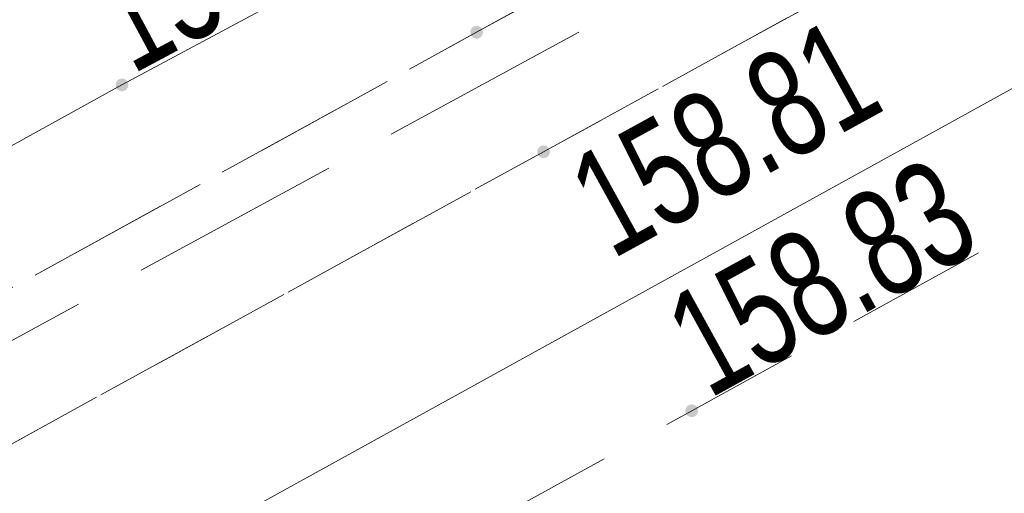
# Model space of a CAD drawing. Header units: metres. Extents: x 8440716 to 8446743, y 5883760 to 5887966.
# Tile 182 of 256: x 8442426.86 to 8442433.77, y 5885778.19 to 5885781.52. Entities that reach past the tile are written whole.
import ezdxf

# ---------------------------------------------------------------- set-up
doc = ezdxf.new("R2010")
doc.units = ezdxf.units.M
doc.header["$MEASUREMENT"] = 0
doc.linetypes.add('1.0_0.5', pattern=[1.5, 1, -0.5])
doc.linetypes.add('1.5_0.5', pattern=[2, 1.5, -0.5])
doc.layers.get('0').update_dxf_attribs({"color": 250, "linetype": 'CONTINUOUS', "lineweight": 5})
for name, color, linetype in [('chodnik', 253, 'CONTINUOUS'), ('pikieta sztuczna', 253, 'CONTINUOUS'), ('pikieta sztuczna-Atr2', 253, 'CONTINUOUS'), ('przewód elektroenergetyczny podziemny - ob. projektowany', 253, 'CONTINUOUS'), ('przewód telekomunikacyjny podziemny', 253, 'CONTINUOUS'), ('przewód wodociągowy', 253, 'CONTINUOUS'), ('rzędna', 253, 'CONTINUOUS'), ('rzędna-Atr2', 253, 'CONTINUOUS'), ('trawnik', 253, 'CONTINUOUS')]:
    doc.layers.add(name, color=color, linetype=linetype)
doc.styles.get("Standard").update_dxf_attribs({"font": 'Working1250', "width": 0.75})

# ---------------------------------------------------------------- blocks, each defined once
blk = doc.blocks.new('PW01')
at = {"linetype": 'Continuous', "lineweight": 13}
h = blk.add_hatch(color=0, dxfattribs=at)
edge = h.paths.add_edge_path()
edge.add_arc((0, 0), 0.045, 0, 360)

msp = doc.modelspace()

# ---------------------------------------------------------------- linework, layer by layer
at = {"layer": 'chodnik', "color": 253, "linetype": '1.0_0.5', "lineweight": 18, "flags": 128}
for points in [[(8442227.61, 5885673.02), (8442233.09, 5885675.53), (8442236.85, 5885677.26), (8442248.86, 5885682.85), (8442261.11, 5885688.95), (8442270.34, 5885693.7), (8442276.45, 5885696.95), (8442293.62, 5885706.31), (8442303.45, 5885711.71), (8442327.6, 5885725.01), (8442363.58, 5885744.79), (8442368.09, 5885747.26), (8442372.02, 5885749.46), (8442397.76, 5885763.64), (8442430.07, 5885781.43), (8442463.7, 5885799.91), (8442494.8, 5885816.96), (8442526.92, 5885834.71), (8442562.4, 5885854.15), (8442598.17, 5885873.84), (8442624.8, 5885888.46), (8442657.47, 5885906.45), (8442689.67, 5885924.19), (8442721.98, 5885941.97), (8442754.17, 5885959.73), (8442784.37, 5885976.3), (8442819.26, 5885995.45), (8442851.56, 5886013.23), (8442883.81, 5886030.99), (8442916.35, 5886048.87), (8442948.54, 5886066.59), (8442981.18, 5886084.55), (8443014.82, 5886103.01), (8443046.03, 5886120.16), (8443078.59, 5886138.04), (8443110.9, 5886155.85), (8443143.39, 5886173.76), (8443159.31, 5886182.54), (8443160.3, 5886182.95), (8443161.61, 5886183.38), (8443162.98, 5886183.6), (8443164.51, 5886183.65), (8443166.42, 5886183.54), (8443168.06, 5886183.45), (8443169.47, 5886183.69), (8443170.89, 5886184.19), (8443171.98, 5886184.78), (8443172.73, 5886185.26), (8443170.6, 5886186.43), (8443170.05, 5886186.13), (8443169.27, 5886185.79), (8443168.01, 5886185.54), (8443167.07, 5886185.56), (8443165.25, 5886185.7), (8443164.04, 5886185.74), (8443161.85, 5886185.52), (8443160.12, 5886185.08), (8443158.24, 5886184.31), (8443142.4, 5886175.6), (8443109.88, 5886157.66), (8443077.69, 5886139.94), (8443045.06, 5886121.98), (8443013.59, 5886104.73), (8442980.22, 5886086.4), (8442947.47, 5886068.38), (8442915.51, 5886050.79), (8442882.83, 5886032.85), (8442850.52, 5886015.03), (8442818.06, 5885997.17), (8442783.41, 5885978.14), (8442753.19, 5885961.54), (8442720.93, 5885943.74), (8442688.63, 5885925.96), (8442656.38, 5885908.21), (8442623.77, 5885890.25), (8442597.12, 5885875.63), (8442561.4, 5885855.99), (8442525.99, 5885836.53), (8442493.98, 5885818.86), (8442462.78, 5885801.76), (8442428.98, 5885783.14), (8442396.7, 5885765.42), (8442371.04, 5885751.28), (8442367.47, 5885749.33), (8442367.16, 5885749.31), (8442366.9, 5885749.46), (8442366.56, 5885750.02), (8442366.18, 5885750.8), (8442364.41, 5885749.81), (8442364.38, 5885749.25), (8442364.01, 5885748.06), (8442363.55, 5885747.4), (8442362.78, 5885746.73), (8442326.54, 5885726.81), (8442302.36, 5885713.49), (8442292.58, 5885708.1), (8442275.43, 5885698.75), (8442269.39, 5885695.57), (8442260.19, 5885690.78), (8442247.99, 5885684.71), (8442235.85, 5885679.08), (8442232.06, 5885677.37), (8442227.97, 5885675.56), (8442221.94, 5885672.89), (8442216.5, 5885670.61), (8442206.12, 5885666.35), (8442201.41, 5885664.48), (8442190.06, 5885660.16), (8442169.76, 5885652.89), (8442167.35, 5885652.25), (8442161.2, 5885650.61), (8442161.7, 5885648.68), (8442170.42, 5885650.93), (8442190.78, 5885658.22), (8442202.03, 5885662.53), (8442207.06, 5885664.47), (8442217.19, 5885668.66), (8442223.87, 5885671.41)], [(8442398.23, 5885762.83), (8442372.93, 5885748.87), (8442372.02, 5885749.46), (8442368.09, 5885747.26), (8442368.08, 5885746.24), (8442363.93, 5885743.94), (8442328.04, 5885724.2), (8442303.92, 5885710.92), (8442294.03, 5885705.48), (8442276.91, 5885696.15), (8442270.65, 5885692.84), (8442261.52, 5885688.13), (8442249.29, 5885682.04), (8442237.27, 5885676.4), (8442233.82, 5885674.86), (8442227.91, 5885672.18), (8442228.68, 5885670.34), (8442234.79, 5885673.06), (8442238.21, 5885674.64), (8442250.22, 5885680.25), (8442262.44, 5885686.36), (8442271.35, 5885690.96), (8442277.86, 5885694.39), (8442295.07, 5885703.76), (8442305.02, 5885709.25), (8442328.98, 5885722.44), (8442364.79, 5885742.15), (8442399.21, 5885760.98), (8442431.58, 5885778.77), (8442465.05, 5885797.22), (8442495.8, 5885814.05), (8442518.04, 5885826.35), (8442520.13, 5885827.5), (8442528.37, 5885832.06), (8442563.43, 5885851.44), (8442599.47, 5885871.24), (8442625.94, 5885885.78), (8442658.84, 5885903.89), (8442691.97, 5885922.16), (8442723.6, 5885939.55), (8442755.59, 5885957.15), (8442785.67, 5885973.69), (8442820.87, 5885992.99), (8442852.82, 5886010.6), (8442885.15, 5886028.42), (8442917.67, 5886046.28), (8442950.17, 5886064.15), (8442982.52, 5886081.96), (8443016.84, 5886100.81), (8443047.49, 5886117.63), (8443079.73, 5886135.39), (8443112.44, 5886153.39), (8443144.78, 5886171.19), (8443160.82, 5886179.99), (8443162.19, 5886180.5), (8443163.41, 5886180.72), (8443164.97, 5886180.7), (8443166.12, 5886180.47), (8443168.87, 5886179.82), (8443169.49, 5886179.73), (8443170.81, 5886179.74), (8443172.11, 5886180.07), (8443173.41, 5886180.59), (8443175.29, 5886181.7), (8443174.34, 5886182.75), (8443173.14, 5886183.92), (8443171.98, 5886184.78), (8443170.89, 5886184.19), (8443169.47, 5886183.69), (8443168.06, 5886183.45), (8443166.42, 5886183.54), (8443164.51, 5886183.65), (8443162.98, 5886183.6), (8443161.61, 5886183.38), (8443160.3, 5886182.95), (8443159.31, 5886182.54), (8443159.73, 5886181.73), (8443143.87, 5886172.95), (8443111.34, 5886155.04), (8443078.93, 5886137.17), (8443046.49, 5886119.33), (8443015.33, 5886102.26), (8442981.67, 5886083.71), (8442949, 5886065.77), (8442916.82, 5886048.03), (8442884.23, 5886030.14), (8442851.95, 5886012.33), (8442819.79, 5885994.66), (8442784.76, 5885975.43), (8442754.61, 5885958.89), (8442722.39, 5885941.13), (8442691.08, 5885923.91), (8442657.91, 5885905.62), (8442625.13, 5885887.6), (8442598.63, 5885873.01), (8442562.69, 5885853.33), (8442527.37, 5885833.89), (8442495.03, 5885816.03), (8442464.1, 5885799.05), (8442430.54, 5885780.59)]]:
    msp.add_lwpolyline(points, close=True, dxfattribs=at)
at = {"layer": 'przewód elektroenergetyczny podziemny - ob. projektowany', "color": 3, "linetype": '1.5_0.5', "lineweight": 18, "flags": 128}
msp.add_lwpolyline([(8442373.46, 5885749.75), (8442389.18, 5885758.36), (8442404.93, 5885767.14), (8442422.4, 5885776.87), (8442439.97, 5885786.42), (8442457.55, 5885795.98), (8442475.12, 5885805.53), (8442492.55, 5885815.32), (8442510.12, 5885824.88), (8442527.6, 5885834.61), (8442545.17, 5885844.17), (8442562.64, 5885853.9), (8442580.21, 5885863.46), (8442597.78, 5885873.01), (8442615.24, 5885882.77), (8442632.7, 5885892.51), (8442650.27, 5885902.07), (8442667.96, 5885911.8), (8442700.77, 5885929.84), (8442718.29, 5885939.48), (8442735.81, 5885949.13), (8442753.33, 5885958.77), (8442770.89, 5885968.35), (8442788.4, 5885978.02), (8442805.9, 5885987.69), (8442840.92, 5886007.03), (8442858.42, 5886016.71), (8442893.52, 5886035.88), (8442928.52, 5886055.26), (8442946.12, 5886064.75), (8442963.63, 5886074.42), (8442981.13, 5886084.1), (8442998.63, 5886093.78), (8443016.24, 5886103.26), (8443033.73, 5886112.97), (8443051.21, 5886122.69), (8443068.8, 5886132.2), (8443086.27, 5886141.93), (8443103.74, 5886151.67), (8443121.34, 5886161.18), (8443138.83, 5886170.87), (8443156.44, 5886180.36)], dxfattribs=at)
at = {"layer": 'przewód telekomunikacyjny podziemny', "color": 30, "linetype": 'Continuous', "lineweight": 18, "flags": 128}
msp.add_lwpolyline([(8442887.65, 5886030.94), (8442861.5, 5886016.55), (8442845.88, 5886007.92), (8442819.73, 5885993.62), (8442792.68, 5885978.72), (8442764.96, 5885963.37), (8442742.51, 5885951.26), (8442715.88, 5885936.68), (8442689.75, 5885922.33), (8442664.49, 5885908.48), (8442641.02, 5885895.43), (8442613.42, 5885880.21), (8442586.52, 5885865.07), (8442555.95, 5885848.53), (8442535.15, 5885836.83), (8442526.51, 5885832.17), (8442498.85, 5885816.9), (8442462.39, 5885796.89), (8442434.58, 5885781.45), (8442405.39, 5885765.33), (8442372.03, 5885747.01), (8442349.92, 5885734.78), (8442316.79, 5885717.27), (8442288.16, 5885701.78)], dxfattribs=at)
at = {"layer": 'przewód wodociągowy', "color": 5, "linetype": 'Continuous', "lineweight": 18, "flags": 128}
msp.add_lwpolyline([(8442606.35, 5885879.69), (8442569.17, 5885859.16), (8442546.29, 5885846.29), (8442517.14, 5885829.75), (8442480.04, 5885809.76), (8442454, 5885795.25), (8442427.58, 5885781.06), (8442397.07, 5885764.28), (8442370.04, 5885749.52), (8442343.46, 5885735.1), (8442340.62, 5885733.46), (8442339.15, 5885732.65), (8442337.48, 5885731.61), (8442333.68, 5885729.86), (8442333.23, 5885730.08), (8442332.61, 5885731.09), (8442321.81, 5885750.66), (8442318.1, 5885757.25)], dxfattribs=at)
at = {"layer": 'trawnik', "color": 253, "linetype": '1.0_0.5', "lineweight": 18, "flags": 128}
msp.add_lwpolyline([(8442916.82, 5886048.03), (8442949, 5886065.77), (8442981.67, 5886083.71), (8443015.33, 5886102.26), (8443046.49, 5886119.33), (8443078.93, 5886137.17), (8443111.34, 5886155.04), (8443143.87, 5886172.95), (8443159.73, 5886181.73), (8443159.31, 5886182.54), (8443143.39, 5886173.76), (8443110.9, 5886155.85), (8443078.59, 5886138.04), (8443046.03, 5886120.16), (8443014.82, 5886103.01), (8442981.18, 5886084.55), (8442948.54, 5886066.59), (8442916.35, 5886048.87), (8442883.81, 5886030.99), (8442851.56, 5886013.23), (8442819.26, 5885995.45), (8442784.37, 5885976.3), (8442754.17, 5885959.73), (8442721.98, 5885941.97), (8442689.67, 5885924.19), (8442657.47, 5885906.45), (8442624.8, 5885888.46), (8442598.17, 5885873.84), (8442562.4, 5885854.15), (8442526.92, 5885834.71), (8442494.8, 5885816.96), (8442463.7, 5885799.91), (8442430.07, 5885781.43), (8442397.76, 5885763.64), (8442372.02, 5885749.46), (8442372.93, 5885748.87), (8442398.23, 5885762.83), (8442430.54, 5885780.59), (8442464.1, 5885799.05), (8442495.03, 5885816.03), (8442527.37, 5885833.89), (8442562.69, 5885853.33), (8442598.63, 5885873.01), (8442625.13, 5885887.6), (8442657.91, 5885905.62), (8442691.08, 5885923.91), (8442722.39, 5885941.13), (8442754.61, 5885958.89), (8442784.76, 5885975.43), (8442819.79, 5885994.66), (8442851.95, 5886012.33), (8442884.23, 5886030.14)], close=True, dxfattribs=at)

# ---------------------------------------------------------------- block references
at = {"layer": 'pikieta sztuczna', "color": 253, "linetype": 'Continuous', "lineweight": 13}
for p in [(8442430.07, 5885781.43), (8442430.54, 5885780.59), (8442431.58, 5885778.77)]:
    msp.add_blockref('PW01', p, dxfattribs=at)
at = {"layer": 'rzędna', "color": 5, "linetype": 'Continuous', "lineweight": 18}
msp.add_blockref('PW01', (8442427.58, 5885781.06), dxfattribs=at)

# ---------------------------------------------------------------- texts
at = {"layer": 'pikieta sztuczna-Atr2', "color": 253, "width": 0.72}
for s, rotation, p in [('158.81', 28.812, (8442431.02, 5885779.83)), ('158.83', 28.865, (8442431.7, 5885778.85))]:
    msp.add_text(s, height=0.75, rotation=rotation, dxfattribs=at).set_placement(p)
at = {"layer": 'rzędna-Atr2', "color": 253, "width": 0.72}
msp.add_text('157.01', height=0.75, rotation=28.239, dxfattribs=at).set_placement((8442427.65, 5885781.13))

doc.saveas('drawing.dxf')
